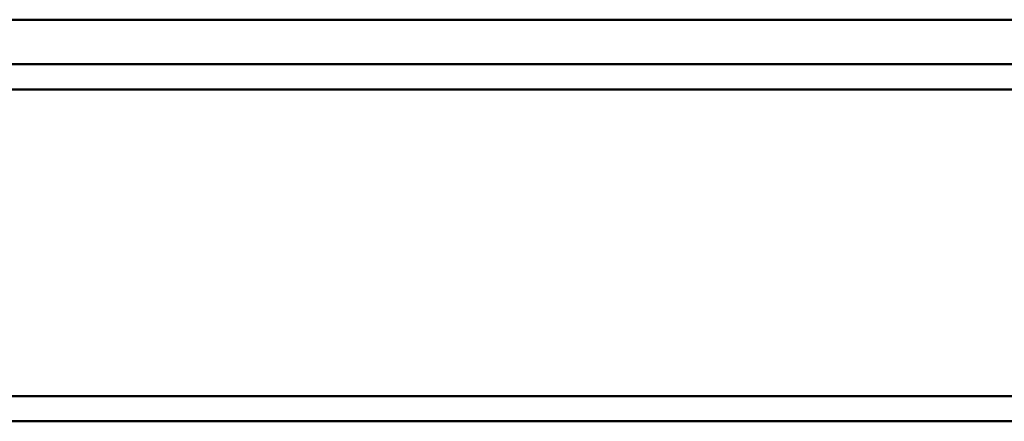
# Paper-space layout 'Layout1' of a CAD drawing. Extents: x -2 to 1033, y -36 to 596.
# Tile 93 of 256: x 205.12 to 218.36, y 482.59 to 487.99. Entities that reach past the tile are written whole.
import ezdxf

# ---------------------------------------------------------------- set-up
doc = ezdxf.new("R2010")
doc.units = 0
doc.linetypes.add('ACAD_ISO04W100', pattern=[30.5, 24, -3, 0.5, -3])
doc.layers.add('SS_JEŘÁBOVÁ DRÁHA', color=11, linetype='CONTINUOUS', lineweight=50)

psp = doc.layouts.get("Layout1")

# ---------------------------------------------------------------- linework, layer by layer
at = {"layer": 'SS_JEŘÁBOVÁ DRÁHA', "color": 1, "linetype": 'Continuous', "ltscale": 0.25}
for p, q in [((280.8, 487.985), (170.6, 487.985)), ((280.8, 487.385), (170.6, 487.385)), ((170.6, 487.045), (280.8, 487.045)), ((280.73, 482.925), (170.6, 482.925)), ((280.73, 482.585), (170.6, 482.585))]:
    psp.add_line(p, q, dxfattribs=at)
at = {"layer": 'SS_JEŘÁBOVÁ DRÁHA', "color": 7, "linetype": 'ACAD_ISO04W100', "ltscale": 0.25}
for p, q in [((282.8, 487.385), (171, 487.385)), ((285.2, 482.585), (168.1, 482.585))]:
    psp.add_line(p, q, dxfattribs=at)

doc.saveas('drawing.dxf')
